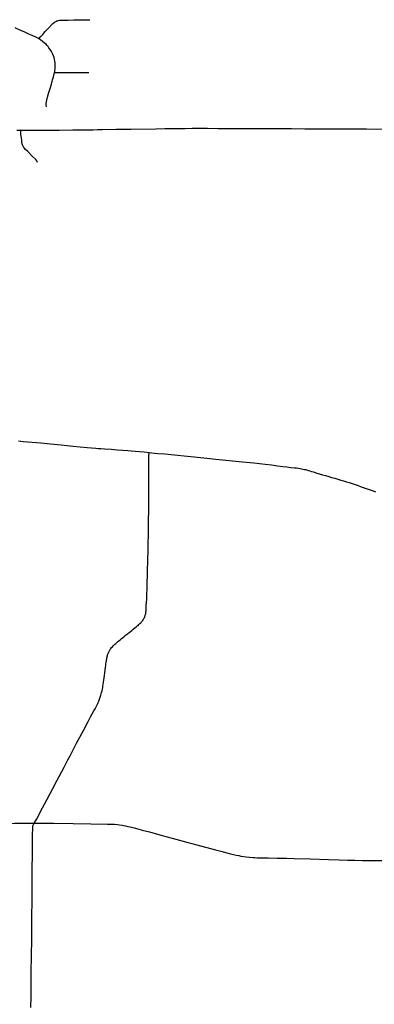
# Model space of a CAD drawing. Header units: feet. Extents: x 2113747 to 2516209, y 960708 to 1356798.
# Tile 70 of 92: x 2291249 to 2296181, y 1198429 to 1212134. Entities that reach past the tile are written whole.
import ezdxf

# ---------------------------------------------------------------- set-up
doc = ezdxf.new("R2010")
doc.units = ezdxf.units.FT
doc.header["$LTSCALE"] = 20
doc.header["$MEASUREMENT"] = 0
doc.layers.add('GM_X_City_Street', color=251, linetype='Continuous')
doc.layers.add('GM_X_State_Route', color=1, linetype='Continuous')

msp = doc.modelspace()

# ---------------------------------------------------------------- linework, layer by layer
at = {"layer": 'GM_X_City_Street', "flags": 128}
for points in [[(2291514, 1211868), (2291499, 1211877), (2291472, 1211890), (2291422, 1211912), (2291374, 1211934), (2291318, 1211960), (2291265, 1211983), (2291222, 1212002), (2291201, 1212013), (2291184, 1212024)], [(2291514, 1211868), (2291544, 1211902), (2291568, 1211929), (2291605, 1211970), (2291652, 1212020), (2291695, 1212065), (2291709, 1212079), (2291726, 1212094), (2291734, 1212100), (2291749, 1212110), (2291763, 1212116), (2291776, 1212120), (2291785, 1212123), (2291800, 1212125), (2291814, 1212127), (2291835, 1212127), (2291923, 1212129), (2292002, 1212130), (2292138, 1212132), (2292209, 1212133), (2292226, 1212134)], [(2291733, 1211398), (2291735, 1211405), (2291738, 1211425), (2291741, 1211445), (2291743, 1211475), (2291743, 1211493), (2291743, 1211511), (2291742, 1211531), (2291739, 1211556), (2291733, 1211586), (2291727, 1211608), (2291720, 1211630), (2291705, 1211662), (2291689, 1211692), (2291673, 1211720), (2291656, 1211744), (2291644, 1211761), (2291632, 1211775), (2291615, 1211793), (2291595, 1211809), (2291567, 1211832), (2291543, 1211850), (2291531, 1211858), (2291514, 1211868)], [(2291622, 1210921), (2291618, 1210941), (2291617, 1210954), (2291617, 1210968), (2291620, 1210990), (2291625, 1211013), (2291636, 1211055), (2291651, 1211105), (2291671, 1211174), (2291689, 1211237), (2291706, 1211298), (2291718, 1211340), (2291728, 1211378), (2291733, 1211398)], [(2291733, 1211398), (2291739, 1211398), (2291830, 1211399), (2291956, 1211400), (2292120, 1211400), (2292209, 1211401)], [(2291498, 1210148), (2291487, 1210168), (2291472, 1210186), (2291421, 1210235), (2291360, 1210298), (2291330, 1210328), (2291307, 1210356), (2291295, 1210375), (2291288, 1210390), (2291283, 1210406), (2291279, 1210428), (2291277, 1210461), (2291274, 1210478), (2291272, 1210490), (2291269, 1210508), (2291268, 1210510), (2291267, 1210517), (2291265, 1210526), (2291265, 1210529), (2291265, 1210532), (2291264, 1210538), (2291263, 1210541), (2291263, 1210548), (2291263, 1210552), (2291264, 1210561), (2291264, 1210563), (2291265, 1210566), (2291265, 1210570), (2291265, 1210596)], [(2291230, 1206271), (2291297, 1206265), (2291358, 1206259), (2291420, 1206254), (2291542, 1206243), (2291676, 1206230), (2291825, 1206215), (2291990, 1206199), (2292186, 1206180), (2292307, 1206170), (2292342, 1206167), (2292377, 1206164), (2292429, 1206161), (2292521, 1206155), (2292603, 1206149), (2292682, 1206143), (2292755, 1206138), (2292804, 1206134), (2292855, 1206129), (2292915, 1206124), (2292981, 1206117), (2293048, 1206110)], [(2291450, 1200950), (2291473, 1200987), (2291487, 1201012), (2291504, 1201043), (2291539, 1201111), (2291593, 1201213), (2291710, 1201435), (2291770, 1201550), (2291867, 1201732), (2291891, 1201777), (2291919, 1201830), (2291953, 1201895), (2291978, 1201942), (2291996, 1201980), (2292040, 1202064), (2292085, 1202148), (2292140, 1202252), (2292200, 1202365), (2292234, 1202430), (2292279, 1202512), (2292297, 1202544), (2292312, 1202572), (2292325, 1202599), (2292334, 1202618), (2292341, 1202632), (2292348, 1202648), (2292354, 1202661), (2292360, 1202677), (2292365, 1202691), (2292370, 1202705), (2292374, 1202719), (2292378, 1202732), (2292383, 1202750), (2292388, 1202770), (2292394, 1202793), (2292399, 1202817), (2292403, 1202840), (2292406, 1202859), (2292410, 1202884), (2292415, 1202915), (2292418, 1202943), (2292422, 1202972), (2292428, 1203008), (2292432, 1203043), (2292438, 1203084), (2292442, 1203117), (2292445, 1203145), (2292448, 1203168), (2292451, 1203189), (2292454, 1203209), (2292457, 1203226), (2292459, 1203240), (2292462, 1203254), (2292464, 1203265), (2292468, 1203281), (2292472, 1203293), (2292478, 1203310), (2292483, 1203323), (2292488, 1203334), (2292493, 1203343), (2292497, 1203351), (2292502, 1203360), (2292507, 1203369), (2292512, 1203376), (2292518, 1203383), (2292527, 1203395), (2292538, 1203407), (2292550, 1203420), (2292561, 1203431), (2292572, 1203441), (2292586, 1203453), (2292599, 1203465), (2292614, 1203477), (2292629, 1203489), (2292644, 1203502), (2292661, 1203516), (2292678, 1203530), (2292700, 1203548), (2292721, 1203565), (2292746, 1203586), (2292769, 1203604), (2292789, 1203620), (2292807, 1203634), (2292827, 1203650), (2292852, 1203670), (2292867, 1203682), (2292880, 1203692), (2292896, 1203704), (2292908, 1203715), (2292917, 1203724), (2292926, 1203733), (2292936, 1203742), (2292944, 1203751), (2292952, 1203761), (2292959, 1203769), (2292967, 1203781), (2292972, 1203789), (2292977, 1203798), (2292981, 1203805), (2292985, 1203815), (2292989, 1203825), (2292993, 1203836), (2292996, 1203845), (2292999, 1203857), (2293002, 1203870), (2293003, 1203881), (2293005, 1203892), (2293006, 1203904), (2293007, 1203924), (2293009, 1203947), (2293010, 1203979), (2293012, 1204011), (2293015, 1204079), (2293020, 1204274), (2293026, 1204424), (2293033, 1204639), (2293035, 1204720), (2293042, 1205090), (2293044, 1205380), (2293044, 1205559), (2293046, 1205763), (2293047, 1205914), (2293047, 1206051), (2293048, 1206110)], [(2293048, 1206110), (2293085, 1206107), (2293171, 1206098), (2293269, 1206089), (2293401, 1206076), (2293585, 1206057), (2293810, 1206034), (2293978, 1206017), (2294161, 1205999), (2294347, 1205980), (2294506, 1205964), (2294584, 1205955), (2294665, 1205946), (2294753, 1205936), (2294834, 1205926), (2294910, 1205916), (2294965, 1205910), (2295018, 1205903), (2295071, 1205897), (2295099, 1205894), (2295124, 1205890), (2295148, 1205887), (2295169, 1205883), (2295189, 1205880), (2295209, 1205875), (2295229, 1205871), (2295251, 1205865), (2295268, 1205859), (2295285, 1205854), (2295308, 1205847), (2295335, 1205839), (2295368, 1205828), (2295413, 1205815), (2295461, 1205801), (2295503, 1205788), (2295549, 1205775), (2295588, 1205764), (2295631, 1205751), (2295673, 1205739), (2295716, 1205726), (2295755, 1205714), (2295795, 1205701), (2295831, 1205690), (2295875, 1205676), (2295915, 1205663), (2295955, 1205649), (2296001, 1205634), (2296041, 1205619), (2296083, 1205604), (2296123, 1205589), (2296166, 1205574), (2296200, 1205561)], [(2289104, 1200937), (2289222, 1200937), (2289405, 1200938), (2289482, 1200938), (2289660, 1200939), (2289927, 1200940), (2290229, 1200941), (2290448, 1200943), (2290646, 1200945), (2290909, 1200948), (2291178, 1200950), (2291400, 1200950), (2291450, 1200950)], [(2291405, 1198387), (2291406, 1198538), (2291407, 1198686), (2291410, 1198894), (2291411, 1199081), (2291415, 1199358), (2291419, 1199676), (2291420, 1199844), (2291421, 1200224), (2291426, 1200608), (2291428, 1200771), (2291429, 1200898), (2291430, 1200907), (2291433, 1200915), (2291436, 1200924), (2291440, 1200932), (2291450, 1200950)], [(2291450, 1200950), (2291721, 1200949), (2291992, 1200946), (2292238, 1200943), (2292472, 1200938), (2292501, 1200938), (2292538, 1200936), (2292567, 1200935), (2292609, 1200930), (2292637, 1200927), (2292674, 1200921), (2292722, 1200912), (2292754, 1200906), (2292784, 1200899), (2292843, 1200884), (2292891, 1200872), (2292954, 1200855), (2293056, 1200828), (2293231, 1200780), (2293368, 1200742), (2293573, 1200686), (2293714, 1200648), (2293974, 1200579), (2294063, 1200554), (2294112, 1200541), (2294181, 1200524), (2294221, 1200515), (2294261, 1200506), (2294295, 1200499), (2294327, 1200493), (2294365, 1200487), (2294401, 1200482), (2294445, 1200478), (2294493, 1200474), (2294521, 1200472), (2294551, 1200470), (2294581, 1200469), (2294625, 1200468), (2294704, 1200467), (2294831, 1200464), (2294960, 1200462), (2295067, 1200459), (2295291, 1200452), (2295544, 1200443), (2295694, 1200439), (2295807, 1200436), (2295910, 1200434), (2296019, 1200433), (2296162, 1200431), (2296328, 1200429)]]:
    msp.add_lwpolyline(points, dxfattribs=at)
at = {"layer": 'GM_X_State_Route', "flags": 128}
for points in [[(2291210, 1210596), (2291265, 1210596), (2291323, 1210596), (2291494, 1210597), (2291799, 1210597), (2291986, 1210599), (2292131, 1210601), (2292270, 1210603), (2292331, 1210604)], [(2292331, 1210604), (2292394, 1210605), (2292592, 1210609), (2292794, 1210612), (2293144, 1210616), (2293268, 1210618), (2293353, 1210619), (2293432, 1210620), (2293551, 1210621), (2293649, 1210622), (2293862, 1210622), (2294004, 1210621), (2294303, 1210620), (2294447, 1210619), (2294574, 1210618), (2294710, 1210617), (2294860, 1210617), (2295029, 1210617), (2295213, 1210616), (2295467, 1210616), (2295734, 1210615), (2295857, 1210614), (2296073, 1210613), (2296312, 1210611)]]:
    msp.add_lwpolyline(points, dxfattribs=at)

doc.saveas('drawing.dxf')
